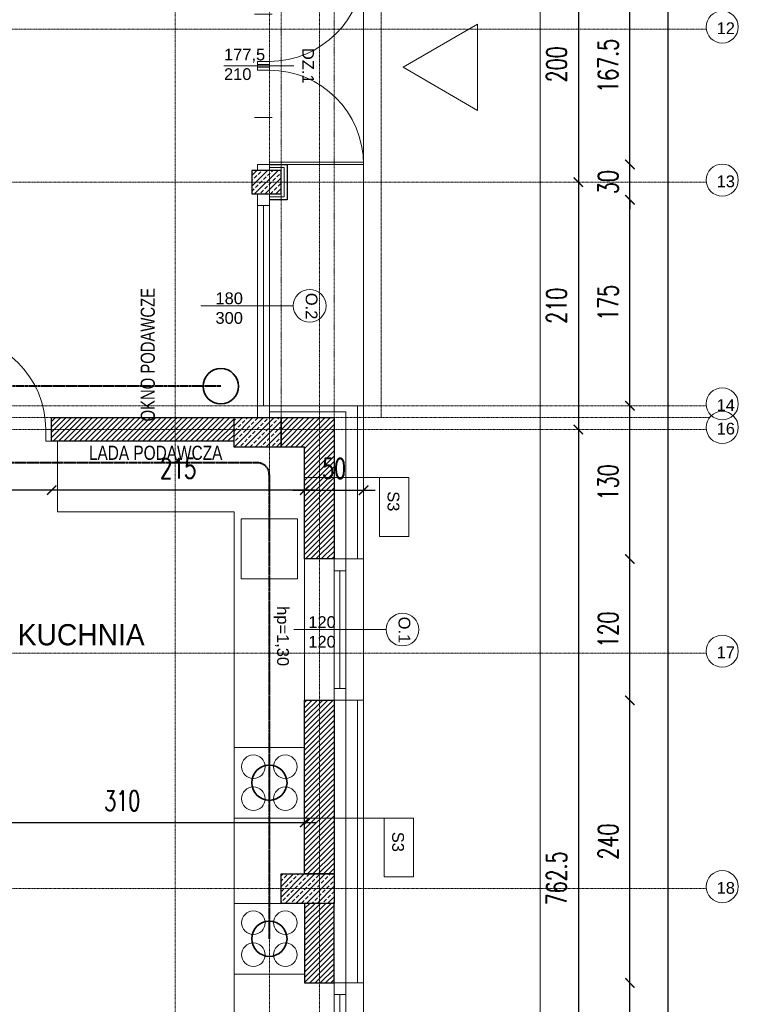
# Model space of a CAD drawing. Header units: millimetres. Extents: x -115268 to 140687, y -37779 to 24471.
# Tile 108 of 256: x 53758 to 54369, y -6325 to -5489. Entities that reach past the tile are written whole.
import ezdxf
from ezdxf.enums import TextEntityAlignment as Align

# ---------------------------------------------------------------- set-up
doc = ezdxf.new("R2010")
doc.units = ezdxf.units.MM
doc.header["$PDMODE"] = 2
doc.header["$PDSIZE"] = 1
for name, pattern in [('0.5_0.5', [10, 5, -5]), ('AUSGEZOGEN', [0]), ('DASHDOT', [1, 0.5, -0.25, 0, -0.25]), ('DASHED', [19.05, 12.7, -6.35])]:
    doc.linetypes.add(name, pattern=pattern)
doc.layers.get('0').update_dxf_attribs({"lineweight": 9})
for name, color, linetype, lineweight in [('A opis', 1, 'Continuous', 13), ('A stolarka', 4, 'Continuous', 9), ('A wyp ruchome', 253, 'Continuous', 9), ('A_CIENKA', 7, 'Continuous', 9), ('A_HATCH', 8, 'Continuous', 9), ('A_IZOLACJA', 8, 'ZIGZAG', 9), ('A_KONSTRUKCJA', 3, 'Continuous', 25), ('A_MUROWANE', 30, 'Continuous', 25), ('A_OSIE', 1, 'DASHDOT', 9), ('A_PRZERYW', 8, 'DASHED', 9), ('A_WIDOK', 253, 'Continuous', 9), ('\x9dciany', 7, 'Continuous', 9)]:
    doc.layers.add(name, color=color, linetype=linetype, lineweight=lineweight)
doc.layers.add('A_WYMIAR', color=253, linetype='Continuous', lineweight=5, transparency=0.2)
doc.styles.add('Arial', font='arial.ttf')
doc.styles.add('Arial CE', font='arial.ttf')
doc.styles.add('romans 1-100', font='romans.shx', dxfattribs={"width": 0.7, "height": 17})
doc.linetypes.add('ZIGZAG', pattern='A,0.00254,-5.08,[131,ltypeshp.shx,S=5.08,R=0,X=-5.08,Y=0],-10.16,[131,ltypeshp.shx,S=5.08,R=180,X=5.08,Y=0],-5.08', length=20.32254)
doc.dimstyles.new('___SKALA_1_100', dxfattribs={"dimscale": 10, "dimtxt": 17, "dimasz": 0.8, "dimexe": 2, "dimexo": 2, "dimgap": 1, "dimtad": 1, "dimdec": 4, "dimrnd": 0.5, "dimdsep": 46, "dimtxsty": 'romans 1-100', "dimblk": 'ARCHTICK', "dimcen": 0.1, "dimdle": 1, "dimse1": 1, "dimse2": 1, "dimadec": 0, "dimazin": 0, "dimtfac": 1, "dimtdec": 4, "dimtix": 1, "dimtmove": 0, "dimatfit": 3, "dimldrblk": 'ARCHTICK', "dimfxl": 6, "dimfxlon": 1, "dimtolj": 1, "dimarcsym": 0})
pattern_1 = [(45, (0, -25), (-4.4901, 4.4901), []), (45, (4.49, -25), (-4.4901, 4.4901), [3.175, -1.5875])]

# ---------------------------------------------------------------- blocks, each defined once
blk = doc.blocks.new('AnonymMegaMac_nNn022')
at = {"layer": 'A stolarka', "color": 3, "linetype": 'AUSGEZOGEN', "lineweight": 0}
blk.add_line((39695.27, -8312.11), (39695.27, -8327.11), dxfattribs=at)
at = {"layer": 'A stolarka', "color": 7, "linetype": 'AUSGEZOGEN', "lineweight": 0}
for points in [[(39655.27, -8314.61), (39657.27, -8314.61), (39657.27, -8234.61), (39655.27, -8234.61)], [(39650.27, -8324.61), (39655.27, -8324.61), (39655.27, -8314.61), (39650.27, -8314.61)], [(39735.27, -8324.61), (39740.27, -8324.61), (39740.27, -8314.61), (39735.27, -8314.61)]]:
    blk.add_lwpolyline(points, close=True, dxfattribs=at)
at = {"layer": 'A stolarka', "color": 8, "linetype": 'AUSGEZOGEN', "lineweight": 0}
blk.add_arc((39655.27, -8314.61), 80, 0, 90, dxfattribs=at)
blk = doc.blocks.new('AnonymMegaMac_nNn043')
at = {"layer": 'A stolarka', "color": 3, "linetype": 'AUSGEZOGEN', "lineweight": 0}
blk.add_line((39927.77, -8049.61), (39912.77, -8049.61), dxfattribs=at)
at = {"layer": 'A stolarka', "color": 7, "linetype": 'AUSGEZOGEN', "lineweight": 0}
for points in [[(39915.27, -8009.61), (39915.27, -8004.61), (39925.27, -8004.61), (39925.27, -8009.61)], [(39915.27, -8094.61), (39915.27, -8089.61), (39925.27, -8089.61), (39925.27, -8094.61)], [(39925.27, -8089.61), (39925.27, -8087.61), (40005.27, -8087.61), (40005.27, -8089.61)]]:
    blk.add_lwpolyline(points, close=True, dxfattribs=at)
at = {"layer": 'A stolarka', "color": 8, "linetype": 'AUSGEZOGEN', "lineweight": 0}
blk.add_arc((39925.27, -8089.61), 80, 360, 90, dxfattribs=at)
blk = doc.blocks.new('AnonymMegaMac_nNn044')
at = {"layer": 'A stolarka', "color": 3, "linetype": 'AUSGEZOGEN', "lineweight": 0}
blk.add_line((39927.77, -7959.61), (39912.77, -7959.61), dxfattribs=at)
at = {"layer": 'A stolarka', "color": 7, "linetype": 'AUSGEZOGEN', "lineweight": 0}
for points in [[(39915.27, -7914.61), (39915.27, -7919.61), (39925.27, -7919.61), (39925.27, -7914.61)], [(39925.27, -7919.61), (39925.27, -7921.61), (40005.27, -7921.61), (40005.27, -7919.61)], [(39915.27, -7999.61), (39915.27, -8004.61), (39925.27, -8004.61), (39925.27, -7999.61)]]:
    blk.add_lwpolyline(points, close=True, dxfattribs=at)
at = {"layer": 'A stolarka', "color": 8, "linetype": 'AUSGEZOGEN', "lineweight": 0}
blk.add_arc((39925.27, -7919.61), 80, 270, 360, dxfattribs=at)
blk = doc.blocks.new('_ArchTick')
at = {"color": 0, "linetype": 'ByBlock', "const_width": 0.15}
blk.add_lwpolyline([(-0.5, -0.5), (0.5, 0.5)], dxfattribs=at)
blk = doc.blocks.new('*D325')
at = {"layer": 'A_WYMIAR', "color": 0, "lineweight": -2, "transparency": 16777216}
blk.add_line((53880.47, -4049.84), (54022.97, -4049.84), dxfattribs=at)
at = {"layer": 'Defpoints', "color": 0, "transparency": 16777216}
for p in [(54012.97, -4049.84), (53890.47, -4296.63), (54012.97, -5836.63)]:
    blk.add_point(p, dxfattribs=at)
at = {"layer": 'A_WYMIAR', "color": 0, "lineweight": -2, "transparency": 16777216, "xscale": 8, "yscale": 8, "zscale": 8, "rotation": 180}
blk.add_blockref('_ArchTick', (53890.47, -4049.84), dxfattribs=at)
at = {"layer": 'A_WYMIAR', "color": 0, "lineweight": -2, "transparency": 16777216, "xscale": 8, "yscale": 8, "zscale": 8}
blk.add_blockref('_ArchTick', (54012.97, -4049.84), dxfattribs=at)
at = {"layer": 'A_WYMIAR', "color": 0, "transparency": 16777216, "insert": (53951.72, -4031.34), "char_height": 17, "attachment_point": 5, "style": 'romans 1-100'}
blk.add_mtext('\\A1;122.5', dxfattribs=at)
blk = doc.blocks.new('*D221')
at = {"layer": 'A_WYMIAR', "color": 0, "lineweight": -2, "transparency": 16777216}
blk.add_line((51670.47, -7123.57), (54060.47, -7123.57), dxfattribs=at)
at = {"layer": 'Defpoints', "color": 0, "transparency": 16777216}
for p in [(51680.47, -4432.31), (54050.47, -6032.31), (54050.47, -7123.57)]:
    blk.add_point(p, dxfattribs=at)
at = {"layer": 'A_WYMIAR', "color": 0, "lineweight": -2, "transparency": 16777216, "xscale": 8, "yscale": 8, "zscale": 8, "rotation": 180}
blk.add_blockref('_ArchTick', (51680.47, -7123.57), dxfattribs=at)
at = {"layer": 'A_WYMIAR', "color": 0, "lineweight": -2, "transparency": 16777216, "xscale": 8, "yscale": 8, "zscale": 8}
blk.add_blockref('_ArchTick', (54050.47, -7123.57), dxfattribs=at)
at = {"layer": 'A_WYMIAR', "color": 0, "transparency": 16777216, "insert": (52865.47, -7105.07), "char_height": 17, "attachment_point": 5, "style": 'romans 1-100'}
blk.add_mtext('\\A1;2370', dxfattribs=at)
blk = doc.blocks.new('*D248')
at = {"layer": 'A_WYMIAR', "color": 0, "lineweight": -2, "transparency": 16777216}
blk.add_line((54309.43, -6646.63), (54309.43, -4206.63), dxfattribs=at)
at = {"layer": 'Defpoints', "color": 0, "transparency": 16777216}
for p in [(54050.47, -4216.63), (54309.43, -4216.63), (54050.47, -6636.63)]:
    blk.add_point(p, dxfattribs=at)
at = {"layer": 'A_WYMIAR', "color": 0, "lineweight": -2, "transparency": 16777216, "xscale": 8, "yscale": 8, "zscale": 8}
for p, rotation in [((54309.43, -4216.63), 90), ((54309.43, -6636.63), 270)]:
    blk.add_blockref('_ArchTick', p, dxfattribs=dict(at, rotation=rotation))
at = {"layer": 'A_WYMIAR', "color": 0, "transparency": 16777216, "insert": (54290.93, -5426.63), "char_height": 17, "attachment_point": 5, "rotation": 90, "style": 'romans 1-100'}
blk.add_mtext('\\A1;2420', dxfattribs=at)
blk = doc.blocks.new('*D250')
at = {"layer": 'A_WYMIAR', "color": 0, "lineweight": -2, "transparency": 16777216}
blk.add_line((54276.81, -6436.63), (54276.81, -6296.63), dxfattribs=at)
at = {"layer": 'Defpoints', "color": 0, "transparency": 16777216}
for p in [(54045.47, -6306.63), (54276.81, -6306.63), (54050.47, -6426.63)]:
    blk.add_point(p, dxfattribs=at)
at = {"layer": 'A_WYMIAR', "color": 0, "lineweight": -2, "transparency": 16777216, "xscale": 8, "yscale": 8, "zscale": 8}
for p, rotation in [((54276.81, -6306.63), 90), ((54276.81, -6426.63), 270)]:
    blk.add_blockref('_ArchTick', p, dxfattribs=dict(at, rotation=rotation))
at = {"layer": 'A_WYMIAR', "color": 0, "transparency": 16777216, "insert": (54258.31, -6366.63), "char_height": 17, "attachment_point": 5, "rotation": 90, "style": 'romans 1-100'}
blk.add_mtext('\\A1;120', dxfattribs=at)
blk = doc.blocks.new('*D251')
at = {"layer": 'A_WYMIAR', "color": 0, "lineweight": -2, "transparency": 16777216}
blk.add_line((54276.81, -6316.63), (54276.81, -6056.63), dxfattribs=at)
at = {"layer": 'Defpoints', "color": 0, "transparency": 16777216}
for p in [(54045.47, -6066.63), (54276.81, -6066.63), (54045.47, -6306.63)]:
    blk.add_point(p, dxfattribs=at)
at = {"layer": 'A_WYMIAR', "color": 0, "lineweight": -2, "transparency": 16777216, "xscale": 8, "yscale": 8, "zscale": 8}
for p, rotation in [((54276.81, -6066.63), 90), ((54276.81, -6306.63), 270)]:
    blk.add_blockref('_ArchTick', p, dxfattribs=dict(at, rotation=rotation))
at = {"layer": 'A_WYMIAR', "color": 0, "transparency": 16777216, "insert": (54258.31, -6186.63), "char_height": 17, "attachment_point": 5, "rotation": 90, "style": 'romans 1-100'}
blk.add_mtext('\\A1;240', dxfattribs=at)
blk = doc.blocks.new('*D252')
at = {"layer": 'A_WYMIAR', "color": 0, "lineweight": -2, "transparency": 16777216}
blk.add_line((54276.81, -6076.63), (54276.81, -5936.63), dxfattribs=at)
at = {"layer": 'Defpoints', "color": 0, "transparency": 16777216}
for p in [(54045.47, -5946.63), (54276.81, -5946.63), (54045.47, -6066.63)]:
    blk.add_point(p, dxfattribs=at)
at = {"layer": 'A_WYMIAR', "color": 0, "lineweight": -2, "transparency": 16777216, "xscale": 8, "yscale": 8, "zscale": 8}
for p, rotation in [((54276.81, -5946.63), 90), ((54276.81, -6066.63), 270)]:
    blk.add_blockref('_ArchTick', p, dxfattribs=dict(at, rotation=rotation))
at = {"layer": 'A_WYMIAR', "color": 0, "transparency": 16777216, "insert": (54258.31, -6006.63), "char_height": 17, "attachment_point": 5, "rotation": 90, "style": 'romans 1-100'}
blk.add_mtext('\\A1;120', dxfattribs=at)
blk = doc.blocks.new('*D253')
at = {"layer": 'A_WYMIAR', "color": 0, "lineweight": -2, "transparency": 16777216}
blk.add_line((54276.81, -5956.63), (54276.81, -5806.63), dxfattribs=at)
at = {"layer": 'Defpoints', "color": 0, "transparency": 16777216}
for p in [(54045.47, -5816.63), (54276.81, -5816.63), (54045.47, -5946.63)]:
    blk.add_point(p, dxfattribs=at)
at = {"layer": 'A_WYMIAR', "color": 0, "lineweight": -2, "transparency": 16777216, "xscale": 8, "yscale": 8, "zscale": 8}
for p, rotation in [((54276.81, -5816.63), 90), ((54276.81, -5946.63), 270)]:
    blk.add_blockref('_ArchTick', p, dxfattribs=dict(at, rotation=rotation))
at = {"layer": 'A_WYMIAR', "color": 0, "transparency": 16777216, "insert": (54258.31, -5881.63), "char_height": 17, "attachment_point": 5, "rotation": 90, "style": 'romans 1-100'}
blk.add_mtext('\\A1;130', dxfattribs=at)
blk = doc.blocks.new('*D254')
at = {"layer": 'A_WYMIAR', "color": 0, "lineweight": -2, "transparency": 16777216}
blk.add_line((54276.81, -5826.63), (54276.81, -5631.63), dxfattribs=at)
at = {"layer": 'Defpoints', "color": 0, "transparency": 16777216}
for p in [(53970.47, -5641.63), (54276.81, -5641.63), (54045.47, -5816.63)]:
    blk.add_point(p, dxfattribs=at)
at = {"layer": 'A_WYMIAR', "color": 0, "lineweight": -2, "transparency": 16777216, "xscale": 8, "yscale": 8, "zscale": 8}
for p, rotation in [((54276.81, -5641.63), 90), ((54276.81, -5816.63), 270)]:
    blk.add_blockref('_ArchTick', p, dxfattribs=dict(at, rotation=rotation))
at = {"layer": 'A_WYMIAR', "color": 0, "transparency": 16777216, "insert": (54258.31, -5729.13), "char_height": 17, "attachment_point": 5, "rotation": 90, "style": 'romans 1-100'}
blk.add_mtext('\\A1;175', dxfattribs=at)
blk = doc.blocks.new('*D255')
at = {"layer": 'A_WYMIAR', "color": 0, "lineweight": -2, "transparency": 16777216}
for p, q in [((54276.81, -5611.63), (54276.81, -5603.63)), ((54276.81, -5641.63), (54276.81, -5611.63)), ((54276.81, -5641.63), (54276.81, -5649.63))]:
    blk.add_line(p, q, dxfattribs=at)
at = {"layer": 'Defpoints', "color": 0, "transparency": 16777216}
for p in [(53985.47, -5611.63), (54276.81, -5611.63), (53985.47, -5641.63)]:
    blk.add_point(p, dxfattribs=at)
at = {"layer": 'A_WYMIAR', "color": 0, "lineweight": -2, "transparency": 16777216, "xscale": 8, "yscale": 8, "zscale": 8}
for p, rotation in [((54276.81, -5611.63), 270), ((54276.81, -5641.63), 90)]:
    blk.add_blockref('_ArchTick', p, dxfattribs=dict(at, rotation=rotation))
at = {"layer": 'A_WYMIAR', "color": 0, "transparency": 16777216, "insert": (54258.31, -5626.63), "char_height": 17, "attachment_point": 5, "rotation": 90, "style": 'romans 1-100'}
blk.add_mtext('\\A1;30', dxfattribs=at)
blk = doc.blocks.new('*D256')
at = {"layer": 'A_WYMIAR', "color": 0, "lineweight": -2, "transparency": 16777216}
blk.add_line((54276.81, -5621.63), (54276.81, -5434.13), dxfattribs=at)
at = {"layer": 'Defpoints', "color": 0, "transparency": 16777216}
for p in [(53960.47, -5444.13), (54276.81, -5444.13), (53960.47, -5611.63)]:
    blk.add_point(p, dxfattribs=at)
at = {"layer": 'A_WYMIAR', "color": 0, "lineweight": -2, "transparency": 16777216, "xscale": 8, "yscale": 8, "zscale": 8}
for p, rotation in [((54276.81, -5444.13), 90), ((54276.81, -5611.63), 270)]:
    blk.add_blockref('_ArchTick', p, dxfattribs=dict(at, rotation=rotation))
at = {"layer": 'A_WYMIAR', "color": 0, "transparency": 16777216, "insert": (54258.31, -5527.88), "char_height": 17, "attachment_point": 5, "rotation": 90, "style": 'romans 1-100'}
blk.add_mtext('\\A1;167.5', dxfattribs=at)
blk = doc.blocks.new('*D277')
at = {"layer": 'A_WYMIAR', "color": 0, "lineweight": -2, "transparency": 16777216}
blk.add_line((54233.07, -5416.63), (54233.07, -5636.63), dxfattribs=at)
at = {"layer": 'Defpoints', "color": 0, "transparency": 16777216}
for p in [(54030.16, -5426.63), (54065.47, -5626.63), (54233.07, -5626.63)]:
    blk.add_point(p, dxfattribs=at)
at = {"layer": 'A_WYMIAR', "color": 0, "lineweight": -2, "transparency": 16777216, "xscale": 8, "yscale": 8, "zscale": 8}
for p, rotation in [((54233.07, -5426.63), 90), ((54233.07, -5626.63), 270)]:
    blk.add_blockref('_ArchTick', p, dxfattribs=dict(at, rotation=rotation))
at = {"layer": 'A_WYMIAR', "color": 0, "transparency": 16777216, "insert": (54214.57, -5526.63), "char_height": 17, "attachment_point": 5, "rotation": 90, "style": 'romans 1-100'}
blk.add_mtext('\\A1;200', dxfattribs=at)
blk = doc.blocks.new('*D278')
at = {"layer": 'A_WYMIAR', "color": 0, "lineweight": -2, "transparency": 16777216}
blk.add_line((54233.07, -5616.63), (54233.07, -5846.63), dxfattribs=at)
at = {"layer": 'Defpoints', "color": 0, "transparency": 16777216}
for p in [(54065.47, -5626.63), (54056.14, -5836.63), (54233.07, -5836.63)]:
    blk.add_point(p, dxfattribs=at)
at = {"layer": 'A_WYMIAR', "color": 0, "lineweight": -2, "transparency": 16777216, "xscale": 8, "yscale": 8, "zscale": 8}
for p, rotation in [((54233.07, -5626.63), 90), ((54233.07, -5836.63), 270)]:
    blk.add_blockref('_ArchTick', p, dxfattribs=dict(at, rotation=rotation))
at = {"layer": 'A_WYMIAR', "color": 0, "transparency": 16777216, "insert": (54214.57, -5731.63), "char_height": 17, "attachment_point": 5, "rotation": 90, "style": 'romans 1-100'}
blk.add_mtext('\\A1;210', dxfattribs=at)
blk = doc.blocks.new('*D279')
at = {"layer": 'A_WYMIAR', "color": 0, "lineweight": -2, "transparency": 16777216}
blk.add_line((54233.07, -5826.63), (54233.07, -6609.13), dxfattribs=at)
at = {"layer": 'Defpoints', "color": 0, "transparency": 16777216}
for p in [(54056.14, -5836.63), (54211.74, -6599.13), (54233.07, -6599.13)]:
    blk.add_point(p, dxfattribs=at)
at = {"layer": 'A_WYMIAR', "color": 0, "lineweight": -2, "transparency": 16777216, "xscale": 8, "yscale": 8, "zscale": 8}
for p, rotation in [((54233.07, -5836.63), 90), ((54233.07, -6599.13), 270)]:
    blk.add_blockref('_ArchTick', p, dxfattribs=dict(at, rotation=rotation))
at = {"layer": 'A_WYMIAR', "color": 0, "transparency": 16777216, "insert": (54214.57, -6217.88), "char_height": 17, "attachment_point": 5, "rotation": 90, "style": 'romans 1-100'}
blk.add_mtext('\\A1;762.5', dxfattribs=at)
blk = doc.blocks.new('*D538')
at = {"layer": 'A_WYMIAR', "color": 0, "lineweight": -2, "transparency": 16777216}
blk.add_line((54010.47, -5888.24), (53775.47, -5888.24), dxfattribs=at)
at = {"layer": 'Defpoints', "color": 0, "transparency": 16777216}
for p in [(53785.47, -5846.63), (54000.47, -5877.44), (53785.47, -5888.24)]:
    blk.add_point(p, dxfattribs=at)
at = {"layer": 'A_WYMIAR', "color": 0, "lineweight": -2, "transparency": 16777216, "xscale": 8, "yscale": 8, "zscale": 8, "rotation": 180}
blk.add_blockref('_ArchTick', (53785.47, -5888.24), dxfattribs=at)
at = {"layer": 'A_WYMIAR', "color": 0, "lineweight": -2, "transparency": 16777216, "xscale": 8, "yscale": 8, "zscale": 8}
blk.add_blockref('_ArchTick', (54000.47, -5888.24), dxfattribs=at)
at = {"layer": 'A_WYMIAR', "color": 0, "transparency": 16777216, "insert": (53892.97, -5869.74), "char_height": 17, "attachment_point": 5, "style": 'romans 1-100'}
blk.add_mtext('\\A1;215', dxfattribs=at)
blk = doc.blocks.new('*D539')
at = {"layer": 'A_WYMIAR', "color": 0, "lineweight": -2, "transparency": 16777216}
blk.add_line((53795.47, -5888.24), (53685.47, -5888.24), dxfattribs=at)
at = {"layer": 'Defpoints', "color": 0, "transparency": 16777216}
for p in [(53695.47, -5846.63), (53785.47, -5846.63), (53695.47, -5888.24)]:
    blk.add_point(p, dxfattribs=at)
at = {"layer": 'A_WYMIAR', "color": 0, "lineweight": -2, "transparency": 16777216, "xscale": 8, "yscale": 8, "zscale": 8, "rotation": 180}
blk.add_blockref('_ArchTick', (53695.47, -5888.24), dxfattribs=at)
at = {"layer": 'A_WYMIAR', "color": 0, "lineweight": -2, "transparency": 16777216, "xscale": 8, "yscale": 8, "zscale": 8}
blk.add_blockref('_ArchTick', (53785.47, -5888.24), dxfattribs=at)
at = {"layer": 'A_WYMIAR', "color": 0, "transparency": 16777216, "insert": (53740.47, -5869.74), "char_height": 17, "attachment_point": 5, "style": 'romans 1-100'}
blk.add_mtext('\\A1;90', dxfattribs=at)
blk = doc.blocks.new('*D554')
at = {"layer": 'A_WYMIAR', "color": 0, "lineweight": -2, "transparency": 16777216}
blk.add_line((53990.47, -5888.24), (54060.47, -5888.24), dxfattribs=at)
at = {"layer": 'Defpoints', "color": 0, "transparency": 16777216}
for p in [(54000.47, -5888.24), (54050.47, -5888.24), (54050.47, -5888.24)]:
    blk.add_point(p, dxfattribs=at)
at = {"layer": 'A_WYMIAR', "color": 0, "lineweight": -2, "transparency": 16777216, "xscale": 8, "yscale": 8, "zscale": 8, "rotation": 180}
blk.add_blockref('_ArchTick', (54000.47, -5888.24), dxfattribs=at)
at = {"layer": 'A_WYMIAR', "color": 0, "lineweight": -2, "transparency": 16777216, "xscale": 8, "yscale": 8, "zscale": 8}
blk.add_blockref('_ArchTick', (54050.47, -5888.24), dxfattribs=at)
at = {"layer": 'A_WYMIAR', "color": 0, "transparency": 16777216, "insert": (54025.47, -5869.74), "char_height": 17, "attachment_point": 5, "style": 'romans 1-100'}
blk.add_mtext('\\A1;50', dxfattribs=at)
blk = doc.blocks.new('*D613')
at = {"layer": 'A_WYMIAR', "color": 0, "lineweight": -2, "transparency": 16777216}
blk.add_line((53680.47, -6170.43), (54010.47, -6170.43), dxfattribs=at)
at = {"layer": 'Defpoints', "color": 0, "transparency": 16777216}
for p in [(54000.47, -6170.43), (53690.47, -6181.63), (54000.47, -6186.63)]:
    blk.add_point(p, dxfattribs=at)
at = {"layer": 'A_WYMIAR', "color": 0, "lineweight": -2, "transparency": 16777216, "xscale": 8, "yscale": 8, "zscale": 8, "rotation": 180}
blk.add_blockref('_ArchTick', (53690.47, -6170.43), dxfattribs=at)
at = {"layer": 'A_WYMIAR', "color": 0, "lineweight": -2, "transparency": 16777216, "xscale": 8, "yscale": 8, "zscale": 8}
blk.add_blockref('_ArchTick', (54000.47, -6170.43), dxfattribs=at)
at = {"layer": 'A_WYMIAR', "color": 0, "transparency": 16777216, "insert": (53845.47, -6151.93), "char_height": 17, "attachment_point": 5, "style": 'romans 1-100'}
blk.add_mtext('\\A1;310', dxfattribs=at)
blk = doc.blocks.new('*U2072')
at = {"lineweight": 5, "ltscale": 0.25}
h = blk.add_hatch(dxfattribs=at)
h.set_pattern_fill('ANSI33', color=256, style=0)
h.set_pattern_definition(pattern_1)
h.paths.add_polyline_path([(0, 0), (0, -45), (25, -45), (25, 0)])
blk.add_lwpolyline([(0, 0), (0, -45), (25, -45), (25, 0)], close=True)
blk = doc.blocks.new('*U2073')
at = {"lineweight": 5, "ltscale": 0.25}
h = blk.add_hatch(dxfattribs=at)
h.set_pattern_fill('ANSI33', color=256, style=0)
h.set_pattern_definition(pattern_1)
h.paths.add_polyline_path([(0, 0), (0, -40), (25, -40), (25, 0)])
blk.add_lwpolyline([(0, 0), (0, -40), (25, -40), (25, 0)], close=True)
blk = doc.blocks.new('*U2078')
at = {"lineweight": 5, "ltscale": 0.25}
h = blk.add_hatch(dxfattribs=at)
h.set_pattern_fill('ANSI33', color=256, style=0)
h.set_pattern_definition(pattern_1)
h.paths.add_polyline_path([(0, 0), (0, -20), (25, -20), (25, 0)])
blk.add_lwpolyline([(0, 0), (0, -20), (25, -20), (25, 0)], close=True)
blk = doc.blocks.new('1 słupy parter Wola swietlica')
at = {"rotation": 180}
blk.add_blockref('*U2078', (2262.5, -1382.5), dxfattribs=at)
at = {"xscale": -1, "rotation": 270}
for name, p in [('*U2073', (2262.5, -1597.5)), ('*U2072', (2307.5, -1985))]:
    blk.add_blockref(name, p, dxfattribs=at)

msp = doc.modelspace()

# ---------------------------------------------------------------- hatches: boundary and pattern name
at = {"layer": 'A_HATCH', "transparency": 33554687}
h = msp.add_hatch(dxfattribs=at)
h.set_pattern_fill('ANSI31', color=256, angle=-2e-14)
h.paths.add_polyline_path([(53100.46936, -6009.74214), (53080.46936, -6009.74214), (53080.46936, -6426.62645), (53100.46936, -6426.62645)])
h.paths.add_polyline_path([(53100.46936, -5426.62645), (53080.46936, -5426.62645), (53080.46936, -5486.62645), (52700.46936, -5486.62645), (52700.46936, -5439.12645), (52680.46936, -5439.12645), (52680.46936, -5566.62645), (52700.46936, -5566.62645), (52700.46936, -5506.62645), (53080.46936, -5506.62645), (53080.46936, -5566.62645), (53100.46936, -5566.62645)])
h.paths.add_polyline_path([(53100.46936, -4926.62645), (53042.96936, -4926.62645), (53042.96936, -4946.62645), (53080.46936, -4946.62645), (53080.46936, -5326.62645), (53100.46936, -5326.62645)])
h.paths.add_polyline_path([(52942.96936, -4926.62645), (52837.96936, -4926.62645), (52837.96936, -4946.62645), (52942.96936, -4946.62645)])
h.paths.add_polyline_path([(53695.46936, -5826.62645), (53555.46936, -5826.62645), (53555.46936, -5846.62645), (53670.46936, -5846.62645), (53670.46936, -6026.62645), (53690.46936, -6026.62645), (53690.46936, -5846.62645), (53695.46936, -5846.62645)])
h.paths.add_polyline_path([(53690.46936, -6026.62645), (53670.46936, -6026.62645), (53670.46936, -6126.62645), (53690.46936, -6126.62645)])
h.paths.add_polyline_path([(53690.46936, -6126.62645), (53670.46936, -6126.62645), (53670.46936, -6181.62645), (53690.46936, -6181.62645)])
h.paths.add_polyline_path([(53940.46936, -5826.62645), (53790.46936, -5826.62645), (53790.46936, -5846.62645), (53940.46936, -5846.62645)])
h.paths.add_polyline_path([(53940.46936, -5826.62645), (53940.46936, -5846.62645)], flags=17)
h.paths.add_polyline_path([(53790.46936, -5826.62645), (53785.46936, -5826.62645), (53785.46936, -5846.62645), (53790.46936, -5846.62645)])
h.paths.add_polyline_path([(53325.46936, -5826.62645), (53325.46936, -5846.62645), (53465.46936, -5846.62645), (53465.46936, -5826.62645)])
h.paths.add_polyline_path([(53300.46936, -5851.62645), (53280.46936, -5851.62645), (53280.46936, -5966.62645), (53290.46936, -5966.62645), (53300.46936, -5966.62645)])
h.paths.add_polyline_path([(53300.46936, -5439.12645), (53280.46936, -5439.12645), (53280.46936, -5813.62645), (53300.46936, -5813.62645)])
h.paths.add_polyline_path([(53280.46936, -5014.12645), (53300.46936, -5014.12645), (53300.46936, -4926.62645), (53280.46936, -4926.62645)])
h.paths.add_polyline_path([(53300.46936, -5039.12645), (53280.46936, -5039.12645), (53280.46936, -5414.12645), (53300.46936, -5414.12645)])
h.paths.add_polyline_path([(52700.46936, -5839.12645), (52680.46936, -5839.12645), (52680.46936, -5909.74214), (52700.46936, -5909.74214)])
h.paths.add_polyline_path([(52700.46936, -5814.12645), (52700.46936, -5826.62645), (53080.46936, -5826.62645), (53080.46936, -5909.74214), (53100.46936, -5909.74214), (53100.46936, -5666.62645), (53080.46936, -5666.62645), (53080.46936, -5806.62645), (52700.46936, -5806.62645), (52700.46936, -5666.62645), (52680.46936, -5666.62645), (52680.46936, -5814.12645)])
h.paths.add_polyline_path([(52680.46936, -5014.12645), (52700.46936, -5014.12645), (52700.46936, -4946.62645), (52737.96936, -4946.62645), (52737.96936, -4926.62645), (52680.46936, -4926.62645)])
h.paths.add_polyline_path([(52700.46936, -5039.12645), (52680.46936, -5039.12645), (52680.46936, -5314.12645), (52700.46936, -5314.12645)])
h = msp.add_hatch(dxfattribs=at)
h.set_pattern_fill('ANSI31', color=256, angle=-2e-14)
h.paths.add_polyline_path([(54025.46936, -5826.62645), (53980.46936, -5826.62645), (53980.46936, -5851.62645), (54000.46936, -5851.62645), (54000.46936, -5877.43619), (54025.46936, -5877.43619)])
h.paths.add_polyline_path([(54025.46936, -5877.43619), (54000.46936, -5877.43619), (54000.46936, -5946.62645), (54025.46936, -5946.62645)])
h.paths.add_polyline_path([(54025.46936, -5882.48648), (54025.46936, -5856.98648)])
h = msp.add_hatch(dxfattribs=at)
h.set_pattern_fill('ANSI31', color=256, angle=-2e-14)
h.paths.add_polyline_path([(54025.46936, -6066.62645), (54000.46936, -6066.62645), (54000.46936, -6166.62645), (54025.46936, -6166.62645)])
h.paths.add_polyline_path([(54025.46936, -6166.62645), (54000.46936, -6166.62645), (54000.46936, -6214.12645), (54025.46936, -6214.12645)])
h.paths.add_polyline_path([(54025.46936, -6239.12645), (54000.46936, -6239.12645), (54000.46936, -6306.62645), (54025.46936, -6306.62645)])

# ---------------------------------------------------------------- linework, layer by layer
at = {"ltscale": 0.5}
msp.add_lwpolyline([(54000.46936, -5946.62645), (54000.46936, -6066.62645)], dxfattribs=at)
at = {"layer": 'A opis', "color": 0, "ltscale": 0.5}
msp.add_line((53991.32372, -5527.92895), (53931.826, -5527.92895), dxfattribs=at)
at = {"layer": 'A stolarka'}
for p, q in [((54025.46936, -5946.62645), (54025.46936, -6066.62645)), ((54035.46936, -5946.62645), (54035.46936, -6066.62645)), ((54030.46936, -5956.62645), (54030.46936, -6056.62645)), ((54025.46936, -6306.62645), (54025.46936, -6426.62645)), ((54035.46936, -6306.62645), (54035.46936, -6426.62645)), ((54030.46936, -6316.62645), (54030.46936, -6416.62645))]:
    msp.add_line(p, q, dxfattribs=at)
for points in [[(53970.46936, -5646.62645), (53970.46936, -5636.62645), (53960.46936, -5636.62645), (53960.46936, -5646.62645), (53970.46936, -5646.62645)], [(53970.46936, -5826.62645), (53970.46936, -5636.62645)], [(53960.46936, -5816.62645), (53960.46936, -5646.62645)], [(53965.46936, -5816.62645), (53965.46936, -5646.62645)], [(53970.46936, -5826.62645), (53970.46936, -5816.62645), (53960.46936, -5816.62645), (53960.46936, -5826.62645), (53970.46936, -5826.62645)], [(54035.46936, -5956.62645), (54035.46936, -5946.62645), (54025.46936, -5946.62645), (54025.46936, -5956.62645), (54035.46936, -5956.62645)], [(54035.46936, -6066.62645), (54035.46936, -6056.62645), (54025.46936, -6056.62645), (54025.46936, -6066.62645), (54035.46936, -6066.62645)], [(54035.46936, -6316.62645), (54035.46936, -6306.62645), (54025.46936, -6306.62645), (54025.46936, -6316.62645), (54035.46936, -6316.62645)]]:
    msp.add_lwpolyline(points, dxfattribs=at)
at = {"layer": 'A wyp ruchome'}
msp.add_line((53994.46936, -5963.62645), (53946.46936, -5963.62645), dxfattribs=at)
for points in [[(53790.46936, -5846.62645), (53790.46936, -5906.62645), (53940.46936, -5906.62645), (53940.46936, -6026.62645), (53940.46936, -6026.62645), (53940.46936, -6366.62645)], [(53946.46936, -5963.62645), (53946.46936, -5912.62645), (53994.46936, -5912.62645), (53994.46936, -5963.62645)]]:
    msp.add_lwpolyline(points, dxfattribs=at)
for points in [[(53940.46936, -6106.62645), (53940.46936, -6166.62645), (54000.46936, -6166.62645), (54000.46936, -6106.62645)], [(53940.46936, -6239.12645), (53940.46936, -6299.12645), (54000.46936, -6299.12645), (54000.46936, -6239.12645)]]:
    msp.add_lwpolyline(points, close=True, dxfattribs=at)
for centre in [(53956.88357, -6123.04067), (53984.05515, -6123.04067), (53956.88357, -6150.21224), (53984.05515, -6150.21224), (53956.88357, -6255.54067), (53984.05515, -6255.54067), (53956.88357, -6282.71224), (53984.05515, -6282.71224)]:
    msp.add_circle(centre, 10, dxfattribs=at)
at = {"layer": 'A_CIENKA'}
msp.add_lwpolyline([(54084.07972, -5529.1016), (54147.46553, -5492.50578), (54147.46553, -5565.69741)], close=True, dxfattribs=at)
at = {"layer": 'A_HATCH'}
msp.add_line((54200.46936, -5416.62645), (54200.46936, -6936.62645), dxfattribs=at)
at = {"layer": 'A_IZOLACJA', "ltscale": 0.005}
msp.add_lwpolyline([(53970.46936, -5614.12645), (53982.96936, -5614.12645), (53982.96936, -5639.12645), (53970.46936, -5639.12645)], dxfattribs=at)
at = {"layer": 'A_IZOLACJA', "ltscale": 0.015}
for points in [[(53970.46936, -5821.62645), (54035.46936, -5821.62645), (54035.46936, -5946.62645)], [(54035.46936, -6066.62645), (54035.46936, -6306.62645)]]:
    msp.add_lwpolyline(points, dxfattribs=at)
at = {"layer": 'A_KONSTRUKCJA', "color": 240, "linetype": 'DASHED', "lineweight": 40, "ltscale": 0.05, "true_color": 0xed1f24}
msp.add_line((53929.22052, -5799.9987), (53220.46936, -5799.9987), dxfattribs=at)
at = {"layer": 'A_KONSTRUKCJA'}
msp.add_lwpolyline([(53970.46936, -5611.62645), (53985.46936, -5611.62645), (53985.46936, -5641.62645), (53970.46936, -5641.62645)], dxfattribs=at)
at = {"layer": 'A_KONSTRUKCJA', "color": 177, "linetype": 'DASHED', "lineweight": 40, "ltscale": 0.05, "true_color": 0x293189}
msp.add_lwpolyline([(53970.46936, -6269.12645), (53970.46936, -5875.0868, 0.414213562), (53960.46936, -5865.0868), (53250.46936, -5865.0868)], format="xyb", dxfattribs=at)
at = {"layer": 'A_MUROWANE'}
msp.add_lwpolyline([(53940.46936, -5846.62645), (53785.46936, -5846.62645), (53785.46936, -5826.62645), (53940.46936, -5826.62645)], dxfattribs=at)
at = {"layer": 'A_MUROWANE', "ltscale": 0.5}
msp.add_lwpolyline([(53980.46936, -5826.62645), (54025.46936, -5826.62645), (54025.46936, -5946.62645), (54000.46936, -5946.62645), (54000.46936, -5851.62645), (53980.46936, -5851.62645), (53980.46936, -5826.62645)], dxfattribs=at)
for points in [[(54025.46936, -6214.12645), (54000.46936, -6214.12645), (54000.46936, -6066.62645), (54025.46936, -6066.62645)], [(54000.46936, -6306.62645), (54025.46936, -6306.62645), (54025.46936, -6239.12645), (54000.46936, -6239.12645)]]:
    msp.add_lwpolyline(points, close=True, dxfattribs=at)
at = {"layer": 'A_OSIE', "ltscale": 0.3, "transparency": 33554559}
for p, q in [((53890.46936, -3902.99015), (53890.46936, -7140.05215)), ((53970.46936, -3902.99015), (53970.46936, -7140.05215)), ((54012.96936, -3902.99015), (54012.96936, -7140.05215)), ((51440.84596, -5496.62645), (54341.80835, -5496.62645)), ((54341.80835, -5626.62645), (51440.84596, -5626.62645)), ((54341.80835, -5816.62645), (51440.84596, -5816.62645)), ((54344.50374, -5826.62645), (51440.84596, -5826.62645)), ((54341.80835, -5836.62645), (51440.84596, -5836.62645)), ((54341.80835, -6026.62645), (51440.84596, -6026.62645)), ((54341.80835, -6226.62645), (51440.84596, -6226.62645))]:
    msp.add_line(p, q, dxfattribs=at)
at = {"layer": 'A_PRZERYW', "ltscale": 0.01}
for points in [[(54025.46936, -5826.62645), (54025.46936, -4241.62645), (53100.46936, -4241.62645)], [(53100.46936, -4286.62645), (53980.46936, -4286.62645), (53980.46936, -5826.62645)]]:
    msp.add_lwpolyline(points, dxfattribs=at)
at = {"layer": 'A_WIDOK', "linetype": '0.5_0.5', "ltscale": 0.02}
msp.add_line((54065.46936, -4111.62645), (54065.46936, -5826.62645), dxfattribs=at)
at = {"layer": 'A_WIDOK'}
msp.add_line((54050.46936, -5816.62645), (53965.46936, -5816.62645), dxfattribs=at)
for points in [[(54045.46936, -5816.62645), (54045.46936, -5946.62645)], [(54045.46936, -6066.62645), (54045.46936, -6306.62645)]]:
    msp.add_lwpolyline(points, dxfattribs=at)
at = {"layer": 'A_WYMIAR', "ltscale": 10}
for p, q in [((53990.8471, -5731.62645), (53912.29488, -5731.62645)), ((54069.74547, -6006.62645), (53991.19325, -6006.62645))]:
    msp.add_line(p, q, dxfattribs=at)
at = {"layer": 'A_WYMIAR'}
for points in [[(54000.46936, -5877.43619), (54089.02702, -5877.43619), (54089.02702, -5927.43619), (54069.02702, -5927.43619), (54064.02702, -5927.43619), (54064.02702, -5877.43619)], [(54000.46936, -6166.62645), (54092.92473, -6166.62645), (54092.92473, -6216.62645), (54072.92473, -6216.62645), (54067.92473, -6216.62645), (54067.92473, -6166.62645)]]:
    msp.add_lwpolyline(points, dxfattribs=at)
for centre in [(54355.32628, -5494.9068), (54355.32628, -5624.9068), (54355.32628, -5814.9068), (54355.32628, -5834.9068), (54355.32628, -6024.9068), (54355.32628, -6224.9068)]:
    msp.add_circle(centre, 13.62687, dxfattribs=at)
at = {"layer": 'A_WYMIAR', "ltscale": 10}
for centre in [(54004.75025, -5731.62645), (54083.64862, -6006.62645)]:
    msp.add_circle(centre, 13.90315, dxfattribs=at)
at = {"layer": 'A_WYMIAR', "color": 240, "lineweight": 35, "true_color": 0xed1f24}
msp.add_circle((53929.22052, -5799.9987), 15, dxfattribs=at)
at = {"layer": 'A_WYMIAR', "color": 177, "lineweight": 35, "true_color": 0x293189}
for centre in [(53970.46936, -6136.62645), (53970.46936, -6269.12645)]:
    msp.add_circle(centre, 15, dxfattribs=at)
at = {"layer": '\x9dciany'}
for p, q in [((54050.46936, -4216.62645), (54050.46936, -5826.62645)), ((54050.46936, -5826.62645), (54050.46936, -6636.62645)), ((54025.46936, -5946.62645), (54050.46936, -5946.62645)), ((54025.46936, -6066.62645), (54050.46936, -6066.62645)), ((54025.46936, -6306.62645), (54050.46936, -6306.62645))]:
    msp.add_line(p, q, dxfattribs=at)

# ---------------------------------------------------------------- block references
at = {"layer": 'A stolarka'}
for name, p in [('AnonymMegaMac_nNn044', (14045.20271, 2475.48413)), ('AnonymMegaMac_nNn043', (14045.20271, 2477.98413)), ('AnonymMegaMac_nNn022', (14045.20271, 2477.98413))]:
    msp.add_blockref(name, p, dxfattribs=at)
at = {"layer": 'A_KONSTRUKCJA'}
msp.add_blockref('1 słupy parter Wola swietlica', (51717.96936, -4254.12645), dxfattribs=at)

# ---------------------------------------------------------------- texts
at = {"layer": 'A_WYMIAR', "char_height": 10, "attachment_point": 1}
for s, width, heights, insert, style in [('12', 473.6976626, [0], (54350.53705, -5490.95596), 'Arial'), ('177,5\\P210', 89.6345912, [30.02254], (53931.95024, -5513.26987), 'Arial'), ('13', 473.6976626, [0], (54350.53705, -5620.95596), 'Arial'), ('180\\P300', 44.8889364, [39.43048], (53924.69945, -5720.28539), 'Arial CE'), ('14', 473.6976626, [0], (54350.53705, -5810.95596), 'Arial'), ('16', 473.6976626, [0], (54350.53705, -5830.95596), 'Arial'), ('120\\P120', 44.8889364, [39.43048], (54003.59782, -5995.28539), 'Arial CE'), ('17', 473.6976626, [0], (54350.53705, -6020.95596), 'Arial'), ('18', 473.6976626, [0], (54350.53705, -6220.95596), 'Arial')]:
    msp.add_mtext_dynamic_manual_height_columns(s, width=width, gutter_width=1.25, heights=heights, dxfattribs=dict(at, insert=insert, style=style))
at = {"layer": 'A_WYMIAR', "char_height": 10, "attachment_point": 1, "rotation": 270, "style": 'Arial'}
for s, insert in [('DZ.1', (54008.42094, -5512.68111)), ('O.2', (54011.33461, -5720.67323)), ('S3', (54080.92744, -5889.13703)), ('hp=1,30', (53987.0632, -5986.73504)), ('O.1', (54090.23298, -5995.67323)), ('S3', (54084.82515, -6178.32729))]:
    msp.add_mtext_dynamic_manual_height_columns(s, width=473.6976626, gutter_width=1.25, heights=[9.22219], dxfattribs=dict(at, insert=insert))
at = {"layer": '\x9dciany', "color": 7, "linetype": 'Continuous', "lineweight": 35, "style": 'Arial CE'}
for s, rotation, width, p, p2 in [('OKNO PODAWCZE', 90, 0.751571, (53873.16577, -5829.90032), (53873.16577, -5716.50032)), ('LADA PODAWCZA', 360, 0.78027, (53817.14783, -5862.4853), (53930.54783, -5862.4853))]:
    msp.add_text(s, height=12, rotation=rotation, dxfattribs=dict(at, width=width)).set_placement(p, p2, align=Align.FIT)
at = {"layer": '\x9dciany', "color": 7, "linetype": 'Continuous', "lineweight": 35, "style": 'Arial CE', "width": 0.95212}
msp.add_text('KUCHNIA', height=18, dxfattribs=at).set_placement((53756.70448, -6019.99201), (53864.49024, -6019.99201), align=Align.FIT)

# ---------------------------------------------------------------- dimensions: what is measured, and where the dimension line sits
at = {"layer": 'A_WYMIAR'}
for base, p1, p2, picture, middle in [((54012.96936, -4049.84186), (53890.46936, -4296.62645), (54012.96936, -5836.62645), '*D325', (53951.71936, -4031.34186)), ((53695.46936, -5888.23648), (53785.46936, -5846.62645), (53695.46936, -5846.62645), '*D539', (53740.46936, -5869.73648)), ((54000.46936, -6170.43199), (53690.46936, -6181.62645), (54000.46936, -6186.62645), '*D613', (53845.46936, -6151.93199))]:
    dim = msp.add_linear_dim(base=base, p1=p1, p2=p2, dimstyle='___SKALA_1_100', override={"dimtmove": 1}, dxfattribs=at)
    dim.commit()
    dim.dimension.update_dxf_attribs({"geometry": picture, "text_midpoint": middle})
dim = msp.add_linear_dim(base=(54309.43069, -4216.62645), p1=(54050.46936, -6636.62645), p2=(54050.46936, -4216.62645), angle=90, dimstyle='___SKALA_1_100', dxfattribs=at)
dim.commit()
dim.dimension.update_dxf_attribs({"geometry": '*D248', "text_midpoint": (54290.93069, -5426.62645)})
for base, p1, p2, picture, middle in [((54050.46936, -7123.56551), (51680.46936, -4432.31309), (54050.46936, -6032.31309), '*D221', (52865.46936, -7105.06551)), ((53785.46936, -5888.23648), (54000.46936, -5877.43619), (53785.46936, -5846.62645), '*D538', (53892.96936, -5869.73648)), ((54050.46936, -5888.23648), (54000.46936, -5888.23648), (54050.46936, -5888.23648), '*D554', (54025.46936, -5869.73648))]:
    dim = msp.add_linear_dim(base=base, p1=p1, p2=p2, dimstyle='___SKALA_1_100', dxfattribs=at)
    dim.commit()
    dim.dimension.update_dxf_attribs({"geometry": picture, "text_midpoint": middle})
for base, p1, p2, picture, middle in [((54233.06835, -5626.62645), (54030.16173, -5426.62645), (54065.46936, -5626.62645), '*D277', (54214.56835, -5526.62645)), ((54276.81183, -5444.12645), (53960.46936, -5611.62645), (53960.46936, -5444.12645), '*D256', (54258.31183, -5527.87645)), ((54276.81183, -5611.62645), (53985.46936, -5641.62645), (53985.46936, -5611.62645), '*D255', (54258.31183, -5626.62645)), ((54233.06835, -5836.62645), (54065.46936, -5626.62645), (54056.13523, -5836.62645), '*D278', (54214.56835, -5731.62645)), ((54276.81183, -5641.62645), (54045.46936, -5816.62645), (53970.46936, -5641.62645), '*D254', (54258.31183, -5729.12645)), ((54276.81183, -5816.62645), (54045.46936, -5946.62645), (54045.46936, -5816.62645), '*D253', (54258.31183, -5881.62645)), ((54233.06835, -6599.12645), (54056.13523, -5836.62645), (54211.7432, -6599.12645), '*D279', (54214.56835, -6217.87645)), ((54276.81183, -5946.62645), (54045.46936, -6066.62645), (54045.46936, -5946.62645), '*D252', (54258.31183, -6006.62645)), ((54276.81183, -6066.62645), (54045.46936, -6306.62645), (54045.46936, -6066.62645), '*D251', (54258.31183, -6186.62645)), ((54276.81183, -6306.62645), (54050.46936, -6426.62645), (54045.46936, -6306.62645), '*D250', (54258.31183, -6366.62645))]:
    dim = msp.add_linear_dim(base=base, p1=p1, p2=p2, angle=90, dimstyle='___SKALA_1_100', override={"dimtmove": 1}, dxfattribs=at)
    dim.commit()
    dim.dimension.update_dxf_attribs({"geometry": picture, "text_midpoint": middle})

doc.saveas('drawing.dxf')
